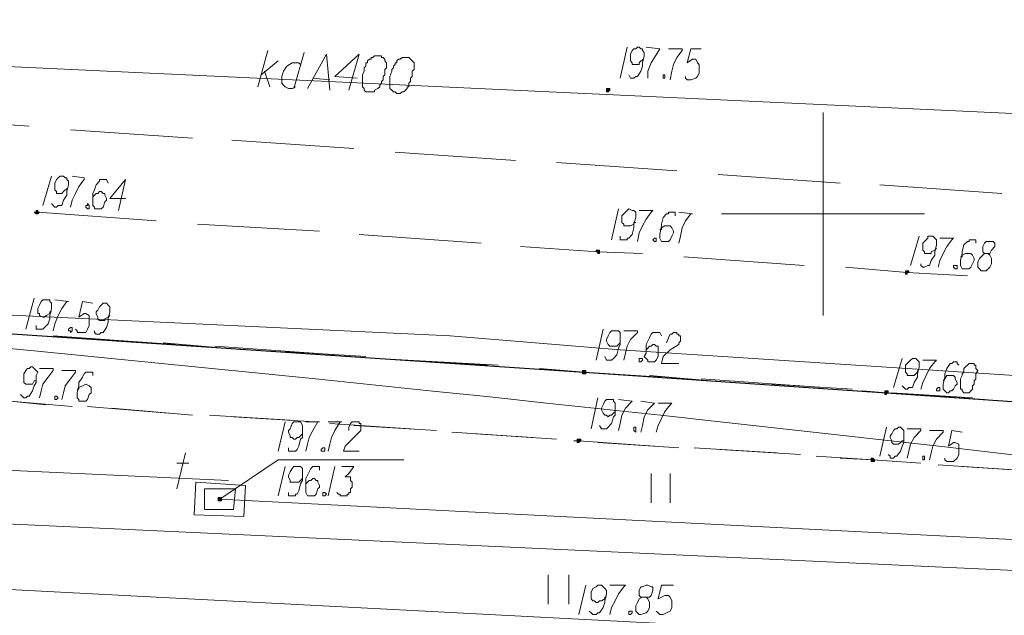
# Model space of a CAD drawing. Header units: metres. Extents: x 7431553 to 7432401, y 5544342 to 5544539.
# Tile 170 of 180: x 7432230 to 7432254, y 5544490 to 5544505. Entities that reach past the tile are written whole.
import ezdxf

# ---------------------------------------------------------------- set-up
doc = ezdxf.new("R2010")
doc.units = ezdxf.units.M
doc.header["$MEASUREMENT"] = 0
doc.layers.add('BG-PR90-PB-PZT-PZT01_2026_04_14$0$MAPA DCP', color=7, linetype='Continuous', lineweight=0)
doc.layers.add('PRIMETECH_XREF', color=7, linetype='Continuous', lineweight=5)

# ---------------------------------------------------------------- blocks, each defined once
blk = doc.blocks.new('BG-PR90-PB-PZT-PZT01_2026_04_14$0$Naddrwiną2025_v2klauzulap')
at = {"layer": 'BG-PR90-PB-PZT-PZT01_2026_04_14$0$MAPA DCP', "linetype": 'Continuous', "lineweight": 0, "transparency": 33554559}
for points in [[(7431663.784, 5544666.244), (7431663.784, 5544666.244), (7431663.784, 5544666.244), (7431663.784, 5544666.244), (7431663.826, 5544666.244), (7431663.826, 5544666.244), (7431663.826, 5544666.286), (7431663.826, 5544666.286), (7431663.826, 5544666.286), (7431663.784, 5544666.286), (7431663.784, 5544666.328), (7431663.784, 5544666.328), (7431663.784, 5544666.328), (7431663.742, 5544666.328), (7431663.742, 5544666.328), (7431663.742, 5544666.286), (7431663.742, 5544666.286), (7431663.742, 5544666.286), (7431663.742, 5544666.286), (7431663.742, 5544666.244), (7431663.742, 5544666.244), (7431663.742, 5544666.244), (7431663.742, 5544666.244), (7431663.742, 5544666.244), (7431663.742, 5544666.244)], [(7431666.747, 5544665.736), (7431666.747, 5544665.736), (7431666.747, 5544665.736), (7431666.747, 5544665.736), (7431666.79, 5544665.736), (7431666.79, 5544665.736), (7431666.79, 5544665.778), (7431666.79, 5544665.778), (7431666.79, 5544665.778), (7431666.747, 5544665.778), (7431666.747, 5544665.82), (7431666.747, 5544665.82), (7431666.747, 5544665.82), (7431666.705, 5544665.82), (7431666.705, 5544665.82), (7431666.705, 5544665.778), (7431666.705, 5544665.778), (7431666.705, 5544665.778), (7431666.705, 5544665.778), (7431666.705, 5544665.736), (7431666.705, 5544665.736), (7431666.705, 5544665.736), (7431666.705, 5544665.736), (7431666.705, 5544665.736), (7431666.705, 5544665.736)], [(7431668.398, 5544665.397), (7431668.398, 5544665.397), (7431668.441, 5544665.397), (7431668.441, 5544665.397), (7431668.441, 5544665.397), (7431668.441, 5544665.397), (7431668.441, 5544665.439), (7431668.441, 5544665.439), (7431668.441, 5544665.439), (7431668.441, 5544665.439), (7431668.441, 5544665.482), (7431668.398, 5544665.482), (7431668.398, 5544665.482), (7431668.398, 5544665.482), (7431668.398, 5544665.482), (7431668.356, 5544665.439), (7431668.356, 5544665.439), (7431668.356, 5544665.439), (7431668.356, 5544665.439), (7431668.356, 5544665.397), (7431668.356, 5544665.397), (7431668.356, 5544665.397)], [(7431659.297, 5544658.878), (7431659.297, 5544658.878), (7431659.297, 5544658.878), (7431659.339, 5544658.878), (7431659.339, 5544658.878), (7431659.339, 5544658.878), (7431659.339, 5544658.92), (7431659.339, 5544658.92), (7431659.339, 5544658.92), (7431659.339, 5544658.92), (7431659.297, 5544658.962), (7431659.297, 5544658.962), (7431659.297, 5544658.962), (7431659.297, 5544658.962), (7431659.254, 5544658.962), (7431659.254, 5544658.92), (7431659.254, 5544658.92), (7431659.254, 5544658.92), (7431659.254, 5544658.92), (7431659.254, 5544658.878), (7431659.254, 5544658.878), (7431659.254, 5544658.878), (7431659.254, 5544658.878)], [(7431663.276, 5544658.624), (7431663.276, 5544658.624), (7431663.276, 5544658.666), (7431663.318, 5544658.666), (7431663.318, 5544658.666), (7431663.318, 5544658.666), (7431663.318, 5544658.708), (7431663.318, 5544658.708), (7431663.276, 5544658.708), (7431663.276, 5544658.708), (7431663.276, 5544658.708), (7431663.276, 5544658.708), (7431663.234, 5544658.708), (7431663.234, 5544658.708), (7431663.234, 5544658.708), (7431663.234, 5544658.708), (7431663.234, 5544658.708), (7431663.234, 5544658.666), (7431663.234, 5544658.666), (7431663.234, 5544658.666), (7431663.234, 5544658.666), (7431663.234, 5544658.666), (7431663.234, 5544658.624), (7431663.234, 5544658.624)], [(7431666.239, 5544658.285), (7431666.239, 5544658.285), (7431666.239, 5544658.285), (7431666.282, 5544658.285), (7431666.282, 5544658.285), (7431666.282, 5544658.327), (7431666.282, 5544658.327), (7431666.282, 5544658.327), (7431666.282, 5544658.327), (7431666.282, 5544658.37), (7431666.239, 5544658.37), (7431666.239, 5544658.37), (7431666.239, 5544658.37), (7431666.239, 5544658.37), (7431666.197, 5544658.37), (7431666.197, 5544658.37), (7431666.197, 5544658.327), (7431666.197, 5544658.327), (7431666.197, 5544658.327), (7431666.197, 5544658.327), (7431666.197, 5544658.285), (7431666.197, 5544658.285), (7431666.197, 5544658.285)], [(7431667.933, 5544658.158), (7431667.933, 5544658.158), (7431667.933, 5544658.158), (7431667.975, 5544658.158), (7431667.975, 5544658.158), (7431667.975, 5544658.158), (7431667.975, 5544658.2), (7431667.975, 5544658.2), (7431667.975, 5544658.2), (7431667.975, 5544658.2), (7431667.933, 5544658.243), (7431667.933, 5544658.243), (7431667.933, 5544658.243), (7431667.89, 5544658.243), (7431667.89, 5544658.243), (7431667.89, 5544658.2), (7431667.89, 5544658.2), (7431667.89, 5544658.2), (7431667.89, 5544658.2), (7431667.89, 5544658.158), (7431667.89, 5544658.158), (7431667.89, 5544658.158), (7431667.89, 5544658.158), (7431667.89, 5544658.158), (7431667.89, 5544658.158)], [(7431662.302, 5544644.781), (7431662.302, 5544644.781), (7431662.345, 5544644.823), (7431662.345, 5544644.823), (7431662.345, 5544644.823), (7431662.345, 5544644.823), (7431662.345, 5544644.865), (7431662.345, 5544644.865), (7431662.345, 5544644.865), (7431662.345, 5544644.865), (7431662.345, 5544644.865), (7431662.302, 5544644.908), (7431662.302, 5544644.908), (7431662.302, 5544644.908), (7431662.302, 5544644.865), (7431662.26, 5544644.865), (7431662.26, 5544644.865), (7431662.26, 5544644.865), (7431662.26, 5544644.865), (7431662.26, 5544644.823), (7431662.26, 5544644.823), (7431662.26, 5544644.823), (7431662.302, 5544644.823)]]:
    blk.add_hatch(color=256, dxfattribs=at).paths.add_polyline_path(points)
at = {"layer": 'BG-PR90-PB-PZT-PZT01_2026_04_14$0$MAPA DCP', "linetype": 'Continuous', "lineweight": 0, "true_color": 0xff6500, "transparency": 33554559}
blk.add_hatch(color=30, dxfattribs=at).paths.add_polyline_path([(7431669.372, 5544649.31), (7431669.372, 5544649.31), (7431669.414, 5544649.31), (7431669.414, 5544649.31), (7431669.414, 5544649.31), (7431669.414, 5544649.353), (7431669.414, 5544649.353), (7431669.414, 5544649.353), (7431669.414, 5544649.353), (7431669.414, 5544649.395), (7431669.414, 5544649.395), (7431669.372, 5544649.395), (7431669.372, 5544649.395), (7431669.372, 5544649.395), (7431669.33, 5544649.395), (7431669.33, 5544649.395), (7431669.33, 5544649.353), (7431669.33, 5544649.353), (7431669.33, 5544649.353), (7431669.33, 5544649.353), (7431669.33, 5544649.31), (7431669.33, 5544649.31), (7431669.33, 5544649.31)])
at = {"layer": 'BG-PR90-PB-PZT-PZT01_2026_04_14$0$MAPA DCP', "color": 24, "linetype": 'Continuous', "lineweight": 18, "true_color": 0x9a3300, "transparency": 33554687}
for points in [[(7431660.778, 5544688.384), (7431658.492, 5544639.362), (7431656.037, 5544608.924), (7431653.92, 5544589.197)], [(7431661.625, 5544665.609), (7431661.837, 5544668.614)], [(7431661.371, 5544661.629), (7431661.583, 5544664.635)], [(7431661.075, 5544657.65), (7431661.286, 5544660.613)], [(7431660.821, 5544653.671), (7431661.032, 5544656.634)], [(7431659, 5544652.739), (7431658.958, 5544652.189), (7431658.408, 5544652.782), (7431659.297, 5544652.528)], [(7431660.524, 5544649.649), (7431660.736, 5544652.655)], [(7431659.254, 5544651.512), (7431658.408, 5544651.977), (7431659.297, 5544652.062)], [(7431659, 5544651.639), (7431659.043, 5544652.062)], [(7431658.365, 5544651.427), (7431659.254, 5544651.173)], [(7431658.662, 5544651.342), (7431658.619, 5544651.3), (7431658.619, 5544651.131), (7431658.704, 5544651.004), (7431658.831, 5544650.919), (7431658.958, 5544650.877), (7431659.043, 5544650.877), (7431659.085, 5544650.877), (7431659.127, 5544650.877), (7431659.17, 5544650.919), (7431659.212, 5544650.961), (7431659.254, 5544651.046), (7431659.254, 5544651.088), (7431659.254, 5544651.131), (7431659.212, 5544651.215)], [(7431658.916, 5544650.369), (7431658.577, 5544650.792)], [(7431659.212, 5544650.284), (7431658.323, 5544650.538)], [(7431658.831, 5544650.453), (7431659.212, 5544650.58)], [(7431660.27, 5544645.67), (7431660.482, 5544648.675)], [(7431659.974, 5544641.69), (7431660.186, 5544644.654)]]:
    blk.add_lwpolyline(points, dxfattribs=at)
at = {"layer": 'BG-PR90-PB-PZT-PZT01_2026_04_14$0$MAPA DCP', "color": 5, "linetype": 'Continuous', "lineweight": 18, "transparency": 33554687}
blk.add_lwpolyline([(7431667.552, 5544687.368), (7431667.467, 5544685.675), (7431667.086, 5544680.214), (7431666.536, 5544672.213), (7431665.689, 5544659.216), (7431665.35, 5544655.025), (7431664.842, 5544644.4), (7431664.461, 5544637.161), (7431664.123, 5544627.678), (7431663.572, 5544613.75), (7431663.445, 5544611.634), (7431663.953, 5544603.717), (7431664.419, 5544597.113), (7431664.123, 5544596.986), (7431663.361, 5544597.113), (7431664.461, 5544596.859), (7431664.885, 5544590.213), (7431663.742, 5544579.757), (7431661.456, 5544559.733)], dxfattribs=at)
at = {"layer": 'BG-PR90-PB-PZT-PZT01_2026_04_14$0$MAPA DCP', "linetype": 'Continuous', "lineweight": 25, "transparency": 33554687}
blk.add_lwpolyline([(7431663.361, 5544616.036), (7431663.53, 5544618.365), (7431664.842, 5544637.965), (7431665.308, 5544644.357), (7431666.239, 5544658.327), (7431666.747, 5544665.778), (7431668.229, 5544687.241)], dxfattribs=at)
at = {"layer": 'BG-PR90-PB-PZT-PZT01_2026_04_14$0$MAPA DCP', "color": 30, "linetype": 'Continuous', "lineweight": 18, "true_color": 0xff6500, "transparency": 33554687}
for points in [[(7431669.372, 5544649.353), (7431671.277, 5544686.775)], [(7431664.885, 5544546.059), (7431664.377, 5544547.118), (7431665.52, 5544566.803), (7431666.451, 5544577.174), (7431665.901, 5544582.466), (7431667.128, 5544586.784), (7431667.382, 5544591.737), (7431668.017, 5544609.178), (7431669.414, 5544635.806), (7431670.727, 5544637.753), (7431670.557, 5544639.489), (7431669.838, 5544641.055), (7431671.15, 5544669.461), (7431672.081, 5544686.648)], [(7431669.372, 5544649.353), (7431668.398, 5544650.792), (7431668.398, 5544653.882)], [(7431666.112, 5544589.282), (7431668.906, 5544649.564)]]:
    blk.add_lwpolyline(points, dxfattribs=at)
at = {"layer": 'BG-PR90-PB-PZT-PZT01_2026_04_14$0$MAPA DCP', "color": 1, "linetype": 'Continuous', "lineweight": 18, "transparency": 33554687}
for points in [[(7431664.969, 5544543.477), (7431664.165, 5544543.562), (7431664.292, 5544545.086), (7431664.377, 5544547.118), (7431665.52, 5544566.803), (7431666.451, 5544577.174), (7431665.901, 5544582.466), (7431667.128, 5544586.784), (7431667.382, 5544591.737), (7431668.017, 5544609.178), (7431669.414, 5544635.806), (7431670.727, 5544637.753), (7431670.557, 5544639.489), (7431669.838, 5544641.055), (7431671.15, 5544669.461), (7431672.081, 5544686.648)], [(7431635.971, 5544534.926), (7431643.803, 5544535.137), (7431645.115, 5544536.238), (7431659.889, 5544534.375), (7431661.202, 5544534.079), (7431662.218, 5544548.218), (7431665.435, 5544548.049), (7431666.747, 5544564.686), (7431668.483, 5544589.07), (7431669.626, 5544612.226), (7431671.362, 5544639.743), (7431672.589, 5544663.238), (7431673.902, 5544686.394)]]:
    blk.add_lwpolyline(points, dxfattribs=at)
at = {"layer": 'BG-PR90-PB-PZT-PZT01_2026_04_14$0$MAPA DCP', "linetype": 'Continuous', "lineweight": 18, "transparency": 33554687}
for points in [[(7431668.568, 5544667.641), (7431668.695, 5544669.63)], [(7431668.652, 5544669.038), (7431668.525, 5544667.048)], [(7431666.705, 5544665.185), (7431666.747, 5544665.778), (7431666.917, 5544668.191)], [(7431663.869, 5544667.768), (7431663.784, 5544666.286), (7431663.657, 5544664.762)], [(7431666.747, 5544665.905), (7431666.874, 5544667.895)], [(7431662.345, 5544666.709), (7431662.345, 5544661.714)], [(7431668.356, 5544664.635), (7431668.398, 5544665.439), (7431668.483, 5544666.625)], [(7431668.441, 5544666.032), (7431668.398, 5544665.439), (7431668.314, 5544664.042)], [(7431666.536, 5544662.942), (7431666.663, 5544664.931)], [(7431662.345, 5544664.212), (7431659.847, 5544664.212)], [(7431662.345, 5544664.212), (7431664.842, 5544664.212)], [(7431666.409, 5544661.206), (7431666.62, 5544664.212)], [(7431663.615, 5544663.746), (7431663.403, 5544660.783)], [(7431668.144, 5544661.672), (7431668.271, 5544663.661)], [(7431668.229, 5544663.069), (7431668.102, 5544661.037)], [(7431666.324, 5544659.936), (7431666.493, 5544661.926)], [(7431667.975, 5544658.666), (7431668.102, 5544660.656)], [(7431669.457, 5544660.444), (7431668.737, 5544660.444)], [(7431666.155, 5544657.227), (7431666.239, 5544658.327), (7431666.366, 5544660.232)], [(7431668.06, 5544660.063), (7431667.933, 5544658.2), (7431667.933, 5544658.073)], [(7431663.318, 5544659.767), (7431663.276, 5544658.666), (7431663.149, 5544656.761)], [(7431668.737, 5544659.978), (7431669.457, 5544659.978)], [(7431666.155, 5544656.93), (7431666.239, 5544658.327), (7431666.282, 5544658.92)], [(7431671.954, 5544657.946), (7431671.235, 5544657.946)], [(7431667.763, 5544655.66), (7431667.89, 5544657.65)], [(7431671.235, 5544657.438), (7431671.954, 5544657.438)], [(7431667.848, 5544657.057), (7431667.721, 5544655.068)], [(7431665.901, 5544653.247), (7431666.07, 5544656.211)], [(7431665.943, 5544653.967), (7431666.07, 5544655.957)], [(7431663.064, 5544655.787), (7431662.853, 5544652.782)], [(7431667.552, 5544652.655), (7431667.679, 5544654.687)], [(7431667.636, 5544654.052), (7431667.509, 5544652.062)], [(7431665.731, 5544650.961), (7431665.858, 5544652.951)], [(7431665.604, 5544649.226), (7431665.816, 5544652.231)], [(7431662.768, 5544651.808), (7431662.599, 5544648.802)], [(7431667.34, 5544649.691), (7431667.467, 5544651.681)], [(7431667.425, 5544651.088), (7431667.298, 5544649.099)], [(7431665.52, 5544647.956), (7431665.689, 5544649.945)], [(7431667.128, 5544646.686), (7431667.298, 5544648.675)], [(7431668.483, 5544648.294), (7431668.483, 5544648.591)], [(7431669.118, 5544648.294), (7431668.229, 5544648.506)], [(7431665.35, 5544645.246), (7431665.562, 5544648.252)], [(7431667.255, 5544648.083), (7431667.086, 5544646.093)], [(7431662.514, 5544647.786), (7431662.302, 5544644.865), (7431662.302, 5544644.823)], [(7431665.35, 5544644.95), (7431665.477, 5544646.982)], [(7431666.917, 5544643.68), (7431666.959, 5544644.188), (7431667.086, 5544645.712)], [(7431667.044, 5544645.077), (7431666.959, 5544644.188), (7431666.874, 5544643.087)]]:
    blk.add_lwpolyline(points, dxfattribs=at)
at = {"layer": 'BG-PR90-PB-PZT-PZT01_2026_04_14$0$MAPA DCP', "linetype": 'Continuous', "lineweight": 9, "transparency": 33554687}
for points in [[(7431663.318, 5544668.191), (7431663.318, 5544668.318), (7431663.234, 5544668.36), (7431663.149, 5544668.445), (7431663.064, 5544668.445), (7431663.022, 5544668.403), (7431663.022, 5544668.36), (7431663.022, 5544668.318), (7431663.022, 5544668.233), (7431663.064, 5544668.191), (7431663.149, 5544668.149), (7431663.234, 5544668.149), (7431663.276, 5544668.149), (7431663.318, 5544668.191), (7431663.361, 5544668.149), (7431663.445, 5544668.064), (7431663.53, 5544668.022), (7431663.657, 5544668.022), (7431663.699, 5544668.064), (7431663.742, 5544668.106), (7431663.742, 5544668.149), (7431663.742, 5544668.233), (7431663.657, 5544668.318), (7431663.572, 5544668.36), (7431663.53, 5544668.36), (7431663.445, 5544668.36), (7431663.361, 5544668.318), (7431663.318, 5544668.276)], [(7431663.064, 5544667.979), (7431662.98, 5544667.979), (7431662.98, 5544667.81), (7431663.022, 5544667.81), (7431663.022, 5544667.768), (7431663.107, 5544667.683), (7431663.276, 5544667.641), (7431663.318, 5544667.641), (7431663.488, 5544667.598), (7431663.615, 5544667.598), (7431663.699, 5544667.641), (7431663.699, 5544667.683), (7431663.699, 5544667.725), (7431663.699, 5544667.768), (7431663.699, 5544667.81), (7431663.657, 5544667.852), (7431663.572, 5544667.895), (7431663.488, 5544667.937), (7431663.445, 5544667.937), (7431663.361, 5544667.895), (7431663.318, 5544667.852), (7431663.318, 5544667.81), (7431663.318, 5544667.768), (7431663.318, 5544667.725), (7431663.361, 5544667.641), (7431663.403, 5544667.641), (7431663.403, 5544667.598)], [(7431666.07, 5544667.556), (7431666.028, 5544667.514), (7431665.985, 5544667.514), (7431665.985, 5544667.429), (7431666.028, 5544667.387), (7431666.028, 5544667.344), (7431666.155, 5544667.26), (7431666.282, 5544667.217), (7431666.366, 5544667.217), (7431666.536, 5544667.175), (7431666.62, 5544667.175), (7431666.663, 5544667.175), (7431666.705, 5544667.217), (7431666.747, 5544667.26), (7431666.747, 5544667.302), (7431666.705, 5544667.344), (7431666.705, 5544667.387), (7431666.663, 5544667.429), (7431666.578, 5544667.471), (7431666.536, 5544667.514), (7431666.493, 5544667.514), (7431666.409, 5544667.471), (7431666.366, 5544667.471), (7431666.324, 5544667.429), (7431666.324, 5544667.387), (7431666.324, 5544667.344), (7431666.324, 5544667.302), (7431666.324, 5544667.26), (7431666.409, 5544667.217), (7431666.451, 5544667.175)], [(7431667.721, 5544667.641), (7431667.679, 5544667.387), (7431668.06, 5544667.302), (7431667.975, 5544667.429), (7431667.975, 5544667.471), (7431668.017, 5544667.556), (7431668.102, 5544667.556), (7431668.187, 5544667.556), (7431668.271, 5544667.556), (7431668.356, 5544667.514), (7431668.441, 5544667.429), (7431668.441, 5544667.344), (7431668.441, 5544667.26), (7431668.398, 5544667.217), (7431668.356, 5544667.217)], [(7431662.937, 5544667.09), (7431662.937, 5544667.429), (7431662.98, 5544667.387), (7431663.149, 5544667.26), (7431663.318, 5544667.175), (7431663.488, 5544667.09), (7431663.657, 5544667.048)], [(7431667.679, 5544666.836), (7431667.679, 5544667.175), (7431667.721, 5544667.175), (7431667.89, 5544667.006), (7431668.06, 5544666.921), (7431668.229, 5544666.879), (7431668.398, 5544666.836)], [(7431663.572, 5544666.625), (7431663.615, 5544666.625), (7431663.657, 5544666.667), (7431663.657, 5544666.709), (7431663.615, 5544666.794), (7431663.615, 5544666.836), (7431663.488, 5544666.879), (7431663.361, 5544666.963), (7431663.276, 5544666.963), (7431663.107, 5544667.006), (7431663.022, 5544667.006), (7431662.98, 5544667.006), (7431662.937, 5544666.963), (7431662.895, 5544666.921), (7431662.895, 5544666.836), (7431662.895, 5544666.794), (7431662.937, 5544666.794), (7431662.98, 5544666.752), (7431663.064, 5544666.667), (7431663.107, 5544666.667), (7431663.149, 5544666.667), (7431663.234, 5544666.667), (7431663.276, 5544666.709), (7431663.318, 5544666.709), (7431663.318, 5544666.794), (7431663.318, 5544666.879), (7431663.276, 5544666.879), (7431663.234, 5544666.963), (7431663.191, 5544667.006)], [(7431665.943, 5544666.667), (7431665.943, 5544667.006), (7431665.985, 5544666.963), (7431666.155, 5544666.836), (7431666.324, 5544666.752), (7431666.493, 5544666.667), (7431666.663, 5544666.625)], [(7431662.895, 5544666.582), (7431663.615, 5544666.371)], [(7431666.578, 5544666.159), (7431666.62, 5544666.201), (7431666.663, 5544666.244), (7431666.663, 5544666.286), (7431666.62, 5544666.328), (7431666.62, 5544666.371), (7431666.62, 5544666.413), (7431666.493, 5544666.455), (7431666.366, 5544666.54), (7431666.282, 5544666.54), (7431666.112, 5544666.582), (7431666.028, 5544666.582), (7431665.985, 5544666.582), (7431665.943, 5544666.54), (7431665.901, 5544666.498), (7431665.901, 5544666.413), (7431665.943, 5544666.371), (7431665.985, 5544666.328), (7431666.07, 5544666.244), (7431666.112, 5544666.244), (7431666.197, 5544666.244), (7431666.239, 5544666.244), (7431666.282, 5544666.286), (7431666.324, 5544666.286), (7431666.324, 5544666.328), (7431666.324, 5544666.371), (7431666.324, 5544666.413), (7431666.324, 5544666.455), (7431666.282, 5544666.498), (7431666.239, 5544666.54), (7431666.197, 5544666.54)], [(7431667.636, 5544666.286), (7431667.636, 5544666.625), (7431667.679, 5544666.625), (7431667.848, 5544666.455), (7431668.017, 5544666.371), (7431668.187, 5544666.328), (7431668.356, 5544666.286)], [(7431665.901, 5544666.159), (7431666.62, 5544665.947)], [(7431668.271, 5544665.82), (7431668.314, 5544665.863), (7431668.356, 5544665.863), (7431668.356, 5544665.947), (7431668.314, 5544665.99), (7431668.314, 5544666.032), (7431668.187, 5544666.117), (7431668.06, 5544666.159), (7431667.975, 5544666.201), (7431667.806, 5544666.201), (7431667.721, 5544666.201), (7431667.679, 5544666.201), (7431667.636, 5544666.159), (7431667.594, 5544666.117), (7431667.594, 5544666.074), (7431667.636, 5544666.032), (7431667.636, 5544665.99), (7431667.679, 5544665.947), (7431667.763, 5544665.905), (7431667.806, 5544665.863), (7431667.848, 5544665.863), (7431667.933, 5544665.905), (7431667.975, 5544665.905), (7431668.017, 5544665.947), (7431668.017, 5544665.99), (7431668.017, 5544666.032), (7431668.017, 5544666.074), (7431667.975, 5544666.117), (7431667.933, 5544666.159), (7431667.933, 5544666.201), (7431667.89, 5544666.201)], [(7431667.594, 5544665.778), (7431668.314, 5544665.609)], [(7431658.281, 5544661.206), (7431658.281, 5544660.952), (7431658.619, 5544660.867), (7431658.535, 5544660.994), (7431658.535, 5544661.079), (7431658.619, 5544661.121), (7431658.662, 5544661.164), (7431658.789, 5544661.164), (7431658.873, 5544661.164), (7431658.958, 5544661.121), (7431659, 5544661.079), (7431659.043, 5544660.952), (7431659.043, 5544660.867), (7431659, 5544660.825), (7431658.958, 5544660.825)], [(7431662.302, 5544660.656), (7431662.345, 5544660.994), (7431662.345, 5544660.952), (7431662.514, 5544660.825), (7431662.683, 5544660.74), (7431662.895, 5544660.698), (7431663.064, 5544660.656)], [(7431658.281, 5544660.402), (7431658.281, 5544660.74), (7431658.323, 5544660.74), (7431658.492, 5544660.613), (7431658.662, 5544660.529), (7431658.831, 5544660.486), (7431659.043, 5544660.444)], [(7431662.387, 5544660.571), (7431662.302, 5544660.571), (7431662.302, 5544660.402), (7431662.345, 5544660.402), (7431662.345, 5544660.359), (7431662.429, 5544660.275), (7431662.599, 5544660.232), (7431662.641, 5544660.232), (7431662.853, 5544660.19), (7431662.937, 5544660.19), (7431663.022, 5544660.232), (7431663.022, 5544660.275), (7431663.022, 5544660.359), (7431663.022, 5544660.402), (7431662.98, 5544660.444), (7431662.895, 5544660.486), (7431662.81, 5544660.529), (7431662.768, 5544660.529), (7431662.683, 5544660.486), (7431662.641, 5544660.444), (7431662.641, 5544660.402), (7431662.641, 5544660.359), (7431662.641, 5544660.317), (7431662.683, 5544660.232), (7431662.726, 5544660.232), (7431662.726, 5544660.19)], [(7431665.52, 5544660.359), (7431665.393, 5544660.402), (7431665.308, 5544660.444), (7431665.308, 5544660.486), (7431665.266, 5544660.529), (7431665.266, 5544660.571), (7431665.266, 5544660.613), (7431665.308, 5544660.613), (7431665.308, 5544660.656), (7431665.35, 5544660.656), (7431665.35, 5544660.698), (7431665.393, 5544660.698), (7431665.435, 5544660.698), (7431665.477, 5544660.698), (7431665.52, 5544660.656), (7431665.562, 5544660.656), (7431665.689, 5544660.444), (7431665.858, 5544660.275), (7431666.028, 5544660.232), (7431666.028, 5544660.656)], [(7431667.001, 5544660.148), (7431667.001, 5544660.486), (7431667.044, 5544660.444), (7431667.213, 5544660.317), (7431667.382, 5544660.232), (7431667.552, 5544660.148), (7431667.721, 5544660.105)], [(7431658.238, 5544659.851), (7431658.281, 5544660.19), (7431658.492, 5544660.063), (7431658.619, 5544659.978), (7431658.831, 5544659.894), (7431659, 5544659.894)], [(7431662.26, 5544659.682), (7431662.26, 5544660.021), (7431662.302, 5544659.978), (7431662.472, 5544659.851), (7431662.641, 5544659.767), (7431662.81, 5544659.682), (7431663.022, 5544659.64)], [(7431665.35, 5544660.232), (7431665.266, 5544660.19), (7431665.266, 5544660.021), (7431665.308, 5544659.978), (7431665.393, 5544659.936), (7431665.562, 5544659.851), (7431665.604, 5544659.851), (7431665.774, 5544659.851), (7431665.858, 5544659.809), (7431665.901, 5544659.851), (7431665.943, 5544659.894), (7431665.985, 5544659.894), (7431665.985, 5544659.936), (7431665.985, 5544659.978), (7431665.985, 5544660.021), (7431665.985, 5544660.063), (7431665.943, 5544660.105), (7431665.858, 5544660.148), (7431665.774, 5544660.148), (7431665.731, 5544660.148), (7431665.647, 5544660.148), (7431665.604, 5544660.148), (7431665.604, 5544660.105), (7431665.562, 5544660.063), (7431665.562, 5544660.021), (7431665.604, 5544659.978), (7431665.604, 5544659.936), (7431665.647, 5544659.894), (7431665.689, 5544659.851)], [(7431666.959, 5544659.724), (7431667.001, 5544660.063), (7431667.171, 5544659.894), (7431667.34, 5544659.809), (7431667.552, 5544659.767), (7431667.721, 5544659.724)], [(7431658.916, 5544659.428), (7431659, 5544659.47), (7431659, 5544659.555), (7431658.958, 5544659.597), (7431658.958, 5544659.64), (7431658.831, 5544659.724), (7431658.704, 5544659.767), (7431658.619, 5544659.767), (7431658.45, 5544659.809), (7431658.365, 5544659.809), (7431658.323, 5544659.767), (7431658.281, 5544659.767), (7431658.281, 5544659.724), (7431658.238, 5544659.682), (7431658.238, 5544659.64), (7431658.281, 5544659.597), (7431658.281, 5544659.555), (7431658.323, 5544659.513), (7431658.408, 5544659.47), (7431658.492, 5544659.47), (7431658.535, 5544659.47), (7431658.577, 5544659.47), (7431658.619, 5544659.513), (7431658.662, 5544659.513), (7431658.662, 5544659.597), (7431658.662, 5544659.682), (7431658.619, 5544659.682), (7431658.577, 5544659.724), (7431658.577, 5544659.767), (7431658.535, 5544659.767)], [(7431662.895, 5544659.216), (7431662.98, 5544659.216), (7431662.98, 5544659.386), (7431662.937, 5544659.386), (7431662.937, 5544659.428), (7431662.853, 5544659.513), (7431662.683, 5544659.555), (7431662.599, 5544659.555), (7431662.429, 5544659.597), (7431662.345, 5544659.597), (7431662.302, 5544659.597), (7431662.26, 5544659.555), (7431662.26, 5544659.513), (7431662.218, 5544659.428), (7431662.26, 5544659.386), (7431662.302, 5544659.343), (7431662.387, 5544659.259), (7431662.472, 5544659.259), (7431662.514, 5544659.259), (7431662.556, 5544659.259), (7431662.599, 5544659.301), (7431662.641, 5544659.301), (7431662.641, 5544659.386), (7431662.641, 5544659.47), (7431662.599, 5544659.555), (7431662.556, 5544659.555), (7431662.556, 5544659.597)], [(7431665.223, 5544659.301), (7431665.223, 5544659.64), (7431665.266, 5544659.64), (7431665.435, 5544659.47), (7431665.604, 5544659.386), (7431665.774, 5544659.343), (7431665.943, 5544659.301)], [(7431666.917, 5544659.174), (7431666.959, 5544659.513), (7431667.128, 5544659.343), (7431667.298, 5544659.259), (7431667.509, 5544659.216), (7431667.679, 5544659.174)], [(7431658.238, 5544659.386), (7431659, 5544659.216)], [(7431662.218, 5544659.174), (7431662.98, 5544659.005)], [(7431665.858, 5544658.835), (7431665.943, 5544658.878), (7431665.943, 5544659.005), (7431665.901, 5544659.047), (7431665.816, 5544659.132), (7431665.647, 5544659.174), (7431665.562, 5544659.216), (7431665.393, 5544659.216), (7431665.308, 5544659.216), (7431665.266, 5544659.216), (7431665.223, 5544659.174), (7431665.223, 5544659.132), (7431665.223, 5544659.089), (7431665.223, 5544659.047), (7431665.223, 5544659.005), (7431665.266, 5544658.962), (7431665.35, 5544658.92), (7431665.435, 5544658.878), (7431665.477, 5544658.878), (7431665.562, 5544658.92), (7431665.604, 5544658.962), (7431665.604, 5544659.005), (7431665.604, 5544659.047), (7431665.604, 5544659.089), (7431665.604, 5544659.132), (7431665.562, 5544659.174), (7431665.52, 5544659.216)], [(7431667.552, 5544658.708), (7431667.636, 5544658.751), (7431667.636, 5544658.878), (7431667.594, 5544658.92), (7431667.509, 5544659.005), (7431667.34, 5544659.047), (7431667.298, 5544659.089), (7431667.128, 5544659.089), (7431667.044, 5544659.089), (7431667.001, 5544659.089), (7431666.959, 5544659.047), (7431666.917, 5544659.047), (7431666.917, 5544659.005), (7431666.917, 5544658.962), (7431666.917, 5544658.92), (7431666.917, 5544658.878), (7431666.959, 5544658.835), (7431667.044, 5544658.793), (7431667.128, 5544658.751), (7431667.171, 5544658.751), (7431667.255, 5544658.793), (7431667.298, 5544658.835), (7431667.298, 5544658.878), (7431667.34, 5544658.92), (7431667.298, 5544658.962), (7431667.298, 5544659.005), (7431667.255, 5544659.047), (7431667.213, 5544659.089)], [(7431665.181, 5544658.793), (7431665.943, 5544658.624)], [(7431666.874, 5544658.666), (7431667.636, 5544658.497)], [(7431661.964, 5544647.024), (7431661.964, 5544646.643), (7431661.498, 5544647.024), (7431662.26, 5544646.855)], [(7431661.583, 5544646.601), (7431661.498, 5544646.559), (7431661.498, 5544646.389), (7431661.54, 5544646.389), (7431661.625, 5544646.305), (7431661.752, 5544646.262), (7431661.837, 5544646.22), (7431662.006, 5544646.22), (7431662.091, 5544646.22), (7431662.133, 5544646.22), (7431662.175, 5544646.262), (7431662.218, 5544646.262), (7431662.218, 5544646.305), (7431662.218, 5544646.347), (7431662.218, 5544646.389), (7431662.218, 5544646.432), (7431662.175, 5544646.474), (7431662.048, 5544646.516), (7431662.006, 5544646.559), (7431661.964, 5544646.559), (7431661.879, 5544646.516), (7431661.837, 5544646.516), (7431661.837, 5544646.474), (7431661.794, 5544646.432), (7431661.794, 5544646.389), (7431661.837, 5544646.347), (7431661.837, 5544646.305), (7431661.879, 5544646.262), (7431661.921, 5544646.22)], [(7431665.223, 5544646.262), (7431665.266, 5544646.262), (7431665.308, 5544646.305), (7431665.308, 5544646.389), (7431665.266, 5544646.432), (7431665.266, 5544646.474), (7431665.139, 5544646.559), (7431665.012, 5544646.601), (7431664.927, 5544646.601), (7431664.758, 5544646.643), (7431664.673, 5544646.643), (7431664.631, 5544646.643), (7431664.588, 5544646.601), (7431664.546, 5544646.559), (7431664.546, 5544646.516), (7431664.546, 5544646.474), (7431664.588, 5544646.432), (7431664.631, 5544646.389), (7431664.715, 5544646.347), (7431664.758, 5544646.305), (7431664.8, 5544646.305), (7431664.885, 5544646.347), (7431664.927, 5544646.347), (7431664.969, 5544646.389), (7431664.969, 5544646.432), (7431664.969, 5544646.474), (7431664.969, 5544646.516), (7431664.927, 5544646.516), (7431664.885, 5544646.601), (7431664.842, 5544646.643)], [(7431664.546, 5544646.22), (7431664.504, 5544645.966), (7431664.885, 5544645.881), (7431664.8, 5544646.008), (7431664.8, 5544646.051), (7431664.842, 5544646.135), (7431664.927, 5544646.135), (7431665.012, 5544646.135), (7431665.096, 5544646.135), (7431665.181, 5544646.093), (7431665.266, 5544646.051), (7431665.266, 5544645.924), (7431665.266, 5544645.839), (7431665.223, 5544645.839), (7431665.181, 5544645.797)], [(7431666.324, 5544646.22), (7431666.239, 5544646.22), (7431666.239, 5544646.051), (7431666.282, 5544646.008), (7431666.366, 5544645.966), (7431666.493, 5544645.881), (7431666.578, 5544645.881), (7431666.747, 5544645.839), (7431666.832, 5544645.839), (7431666.874, 5544645.839), (7431666.917, 5544645.881), (7431666.959, 5544645.881), (7431666.959, 5544645.924), (7431666.959, 5544646.008), (7431666.959, 5544646.051), (7431666.917, 5544646.093), (7431666.79, 5544646.135), (7431666.747, 5544646.178), (7431666.705, 5544646.178), (7431666.62, 5544646.178), (7431666.578, 5544646.135), (7431666.536, 5544646.051), (7431666.578, 5544645.966), (7431666.62, 5544645.881), (7431666.663, 5544645.881), (7431666.663, 5544645.839)], [(7431661.413, 5544645.712), (7431661.456, 5544646.008), (7431661.498, 5544646.008), (7431661.667, 5544645.881), (7431661.837, 5544645.797), (7431662.006, 5544645.712), (7431662.175, 5544645.67)], [(7431666.197, 5544645.458), (7431666.197, 5544645.797), (7431666.239, 5544645.797), (7431666.409, 5544645.67), (7431666.578, 5544645.543), (7431666.747, 5544645.5), (7431666.917, 5544645.458)], [(7431662.091, 5544645.204), (7431662.133, 5544645.246), (7431662.175, 5544645.289), (7431662.175, 5544645.331), (7431662.133, 5544645.373), (7431662.133, 5544645.416), (7431662.133, 5544645.458), (7431662.006, 5544645.5), (7431661.879, 5544645.585), (7431661.794, 5544645.585), (7431661.625, 5544645.627), (7431661.54, 5544645.627), (7431661.498, 5544645.585), (7431661.456, 5544645.585), (7431661.456, 5544645.543), (7431661.413, 5544645.5), (7431661.413, 5544645.458), (7431661.413, 5544645.416), (7431661.456, 5544645.373), (7431661.498, 5544645.331), (7431661.583, 5544645.289), (7431661.625, 5544645.289), (7431661.667, 5544645.289), (7431661.752, 5544645.289), (7431661.794, 5544645.331), (7431661.837, 5544645.331), (7431661.837, 5544645.373), (7431661.837, 5544645.416), (7431661.837, 5544645.458), (7431661.794, 5544645.5), (7431661.752, 5544645.543), (7431661.752, 5544645.585), (7431661.71, 5544645.585)], [(7431664.461, 5544645.289), (7431664.504, 5544645.627), (7431664.504, 5544645.585), (7431664.673, 5544645.458), (7431664.842, 5544645.373), (7431665.054, 5544645.289), (7431665.223, 5544645.246)], [(7431661.413, 5544645.204), (7431662.133, 5544644.992)], [(7431665.096, 5544644.823), (7431665.181, 5544644.823), (7431665.181, 5544644.992), (7431665.139, 5544645.035), (7431665.054, 5544645.119), (7431664.927, 5544645.162), (7431664.842, 5544645.162), (7431664.673, 5544645.204), (7431664.588, 5544645.204), (7431664.546, 5544645.204), (7431664.504, 5544645.162), (7431664.461, 5544645.162), (7431664.461, 5544645.119), (7431664.461, 5544645.077), (7431664.461, 5544645.035), (7431664.461, 5544644.992), (7431664.504, 5544644.95), (7431664.588, 5544644.908), (7431664.673, 5544644.865), (7431664.715, 5544644.865), (7431664.8, 5544644.865), (7431664.8, 5544644.908), (7431664.842, 5544644.908), (7431664.885, 5544644.992), (7431664.885, 5544645.035), (7431664.842, 5544645.077), (7431664.8, 5544645.162), (7431664.758, 5544645.162), (7431664.758, 5544645.204)], [(7431666.155, 5544644.908), (7431666.155, 5544645.246), (7431666.197, 5544645.246), (7431666.366, 5544645.119), (7431666.536, 5544644.992), (7431666.705, 5544644.95), (7431666.874, 5544644.908)], [(7431664.419, 5544644.781), (7431665.181, 5544644.569)], [(7431666.79, 5544644.442), (7431666.832, 5544644.484), (7431666.874, 5544644.527), (7431666.874, 5544644.569), (7431666.832, 5544644.611), (7431666.832, 5544644.654), (7431666.705, 5544644.738), (7431666.578, 5544644.781), (7431666.493, 5544644.823), (7431666.324, 5544644.823), (7431666.239, 5544644.865), (7431666.197, 5544644.823), (7431666.155, 5544644.781), (7431666.112, 5544644.738), (7431666.112, 5544644.696), (7431666.155, 5544644.654), (7431666.155, 5544644.611), (7431666.197, 5544644.569), (7431666.282, 5544644.527), (7431666.324, 5544644.527), (7431666.409, 5544644.527), (7431666.451, 5544644.527), (7431666.493, 5544644.527), (7431666.536, 5544644.569), (7431666.536, 5544644.611), (7431666.536, 5544644.654), (7431666.536, 5544644.696), (7431666.536, 5544644.738), (7431666.451, 5544644.781), (7431666.451, 5544644.823), (7431666.409, 5544644.823)]]:
    blk.add_lwpolyline(points, dxfattribs=at)
for points in [[(7431666.028, 5544667.895), (7431666.028, 5544667.81), (7431666.07, 5544667.768), (7431666.112, 5544667.725), (7431666.155, 5544667.683), (7431666.197, 5544667.683), (7431666.239, 5544667.683), (7431666.282, 5544667.641), (7431666.324, 5544667.641), (7431666.409, 5544667.598), (7431666.493, 5544667.598), (7431666.536, 5544667.598), (7431666.578, 5544667.598), (7431666.663, 5544667.598), (7431666.663, 5544667.641), (7431666.705, 5544667.641), (7431666.747, 5544667.683), (7431666.747, 5544667.725), (7431666.747, 5544667.768), (7431666.747, 5544667.81), (7431666.705, 5544667.852), (7431666.663, 5544667.895), (7431666.62, 5544667.895), (7431666.578, 5544667.895), (7431666.536, 5544667.937), (7431666.493, 5544667.937), (7431666.451, 5544667.937), (7431666.409, 5544667.979), (7431666.366, 5544667.979), (7431666.324, 5544667.979), (7431666.282, 5544667.979), (7431666.197, 5544668.022), (7431666.155, 5544667.979), (7431666.112, 5544667.979), (7431666.07, 5544667.979), (7431666.07, 5544667.937), (7431666.028, 5544667.937)], [(7431663.615, 5544667.471), (7431663.615, 5544667.514), (7431663.699, 5544667.514), (7431663.699, 5544667.471), (7431663.657, 5544667.429), (7431663.615, 5544667.429)], [(7431666.62, 5544667.048), (7431666.62, 5544667.09), (7431666.705, 5544667.09), (7431666.705, 5544667.006), (7431666.663, 5544667.006)], [(7431668.314, 5544666.667), (7431668.314, 5544666.709), (7431668.398, 5544666.709), (7431668.398, 5544666.667), (7431668.356, 5544666.667)], [(7431658.916, 5544660.275), (7431658.916, 5544660.317), (7431659, 5544660.317), (7431659, 5544660.275), (7431658.958, 5544660.275)], [(7431662.937, 5544660.063), (7431662.937, 5544660.105), (7431663.022, 5544660.105), (7431663.022, 5544660.063), (7431662.98, 5544660.021)], [(7431665.901, 5544659.724), (7431665.901, 5544659.767), (7431665.943, 5544659.767), (7431665.985, 5544659.724), (7431665.985, 5544659.682), (7431665.943, 5544659.682), (7431665.901, 5544659.682)], [(7431667.594, 5544659.555), (7431667.594, 5544659.597), (7431667.721, 5544659.597), (7431667.679, 5544659.555), (7431667.636, 5544659.555)], [(7431662.091, 5544646.093), (7431662.133, 5544646.135), (7431662.218, 5544646.135), (7431662.218, 5544646.093), (7431662.175, 5544646.051), (7431662.133, 5544646.051), (7431662.133, 5544646.093)], [(7431665.139, 5544645.67), (7431665.139, 5544645.712), (7431665.223, 5544645.712), (7431665.266, 5544645.67), (7431665.223, 5544645.67), (7431665.223, 5544645.627), (7431665.181, 5544645.627)], [(7431666.832, 5544645.331), (7431666.874, 5544645.373), (7431666.917, 5544645.331), (7431666.917, 5544645.289), (7431666.874, 5544645.289), (7431666.832, 5544645.289)]]:
    blk.add_lwpolyline(points, close=True, dxfattribs=at)
at = {"layer": 'BG-PR90-PB-PZT-PZT01_2026_04_14$0$MAPA DCP', "linetype": 'Continuous', "lineweight": 0, "transparency": 33554687}
for points in [[(7431663.784, 5544666.244), (7431663.784, 5544666.244), (7431663.784, 5544666.244), (7431663.784, 5544666.244), (7431663.826, 5544666.244), (7431663.826, 5544666.244), (7431663.826, 5544666.286), (7431663.826, 5544666.286), (7431663.826, 5544666.286), (7431663.784, 5544666.286), (7431663.784, 5544666.328), (7431663.784, 5544666.328), (7431663.784, 5544666.328), (7431663.742, 5544666.328), (7431663.742, 5544666.328), (7431663.742, 5544666.286), (7431663.742, 5544666.286), (7431663.742, 5544666.286), (7431663.742, 5544666.286), (7431663.742, 5544666.244), (7431663.742, 5544666.244), (7431663.742, 5544666.244), (7431663.742, 5544666.244), (7431663.742, 5544666.244)], [(7431666.747, 5544665.736), (7431666.747, 5544665.736), (7431666.747, 5544665.736), (7431666.747, 5544665.736), (7431666.79, 5544665.736), (7431666.79, 5544665.736), (7431666.79, 5544665.778), (7431666.79, 5544665.778), (7431666.79, 5544665.778), (7431666.747, 5544665.778), (7431666.747, 5544665.82), (7431666.747, 5544665.82), (7431666.747, 5544665.82), (7431666.705, 5544665.82), (7431666.705, 5544665.82), (7431666.705, 5544665.778), (7431666.705, 5544665.778), (7431666.705, 5544665.778), (7431666.705, 5544665.778), (7431666.705, 5544665.736), (7431666.705, 5544665.736), (7431666.705, 5544665.736), (7431666.705, 5544665.736), (7431666.705, 5544665.736)], [(7431668.398, 5544665.397), (7431668.398, 5544665.397), (7431668.441, 5544665.397), (7431668.441, 5544665.397), (7431668.441, 5544665.397), (7431668.441, 5544665.397), (7431668.441, 5544665.439), (7431668.441, 5544665.439), (7431668.441, 5544665.439), (7431668.441, 5544665.439), (7431668.441, 5544665.482), (7431668.398, 5544665.482), (7431668.398, 5544665.482), (7431668.398, 5544665.482), (7431668.398, 5544665.482), (7431668.356, 5544665.439), (7431668.356, 5544665.439), (7431668.356, 5544665.439), (7431668.356, 5544665.439), (7431668.356, 5544665.397), (7431668.356, 5544665.397), (7431668.356, 5544665.397), (7431668.398, 5544665.397)], [(7431659.297, 5544658.878), (7431659.297, 5544658.878), (7431659.297, 5544658.878), (7431659.339, 5544658.878), (7431659.339, 5544658.878), (7431659.339, 5544658.878), (7431659.339, 5544658.92), (7431659.339, 5544658.92), (7431659.339, 5544658.92), (7431659.339, 5544658.92), (7431659.297, 5544658.962), (7431659.297, 5544658.962), (7431659.297, 5544658.962), (7431659.297, 5544658.962), (7431659.254, 5544658.962), (7431659.254, 5544658.92), (7431659.254, 5544658.92), (7431659.254, 5544658.92), (7431659.254, 5544658.92), (7431659.254, 5544658.878), (7431659.254, 5544658.878), (7431659.254, 5544658.878), (7431659.254, 5544658.878)], [(7431663.276, 5544658.624), (7431663.276, 5544658.624), (7431663.276, 5544658.666), (7431663.318, 5544658.666), (7431663.318, 5544658.666), (7431663.318, 5544658.666), (7431663.318, 5544658.708), (7431663.318, 5544658.708), (7431663.276, 5544658.708), (7431663.276, 5544658.708), (7431663.276, 5544658.708), (7431663.276, 5544658.708), (7431663.234, 5544658.708), (7431663.234, 5544658.708), (7431663.234, 5544658.708), (7431663.234, 5544658.708), (7431663.234, 5544658.708), (7431663.234, 5544658.666), (7431663.234, 5544658.666), (7431663.234, 5544658.666), (7431663.234, 5544658.666), (7431663.234, 5544658.666), (7431663.234, 5544658.624)], [(7431666.239, 5544658.285), (7431666.239, 5544658.285), (7431666.239, 5544658.285), (7431666.282, 5544658.285), (7431666.282, 5544658.285), (7431666.282, 5544658.327), (7431666.282, 5544658.327), (7431666.282, 5544658.327), (7431666.282, 5544658.327), (7431666.282, 5544658.37), (7431666.239, 5544658.37), (7431666.239, 5544658.37), (7431666.239, 5544658.37), (7431666.239, 5544658.37), (7431666.197, 5544658.37), (7431666.197, 5544658.37), (7431666.197, 5544658.327), (7431666.197, 5544658.327), (7431666.197, 5544658.327), (7431666.197, 5544658.327), (7431666.197, 5544658.285), (7431666.197, 5544658.285), (7431666.197, 5544658.285)], [(7431667.933, 5544658.158), (7431667.933, 5544658.158), (7431667.933, 5544658.158), (7431667.975, 5544658.158), (7431667.975, 5544658.158), (7431667.975, 5544658.158), (7431667.975, 5544658.2), (7431667.975, 5544658.2), (7431667.975, 5544658.2), (7431667.975, 5544658.2), (7431667.933, 5544658.243), (7431667.933, 5544658.243), (7431667.933, 5544658.243), (7431667.89, 5544658.243), (7431667.89, 5544658.243), (7431667.89, 5544658.2), (7431667.89, 5544658.2), (7431667.89, 5544658.2), (7431667.89, 5544658.2), (7431667.89, 5544658.158), (7431667.89, 5544658.158), (7431667.89, 5544658.158), (7431667.89, 5544658.158), (7431667.89, 5544658.158)], [(7431662.302, 5544644.781), (7431662.302, 5544644.781), (7431662.345, 5544644.823), (7431662.345, 5544644.823), (7431662.345, 5544644.823), (7431662.345, 5544644.823), (7431662.345, 5544644.865), (7431662.345, 5544644.865), (7431662.345, 5544644.865), (7431662.345, 5544644.865), (7431662.345, 5544644.865), (7431662.302, 5544644.908), (7431662.302, 5544644.908), (7431662.302, 5544644.908), (7431662.302, 5544644.865), (7431662.26, 5544644.865), (7431662.26, 5544644.865), (7431662.26, 5544644.865), (7431662.26, 5544644.865), (7431662.26, 5544644.823), (7431662.26, 5544644.823), (7431662.26, 5544644.823), (7431662.302, 5544644.823)]]:
    blk.add_lwpolyline(points, close=True, dxfattribs=at)
at = {"layer": 'BG-PR90-PB-PZT-PZT01_2026_04_14$0$MAPA DCP', "color": 30, "linetype": 'Continuous', "lineweight": 9, "true_color": 0xff6500, "transparency": 33554687}
for points in [[(7431671.489, 5544660.529), (7431671.489, 5544660.232), (7431671.827, 5544660.148), (7431671.743, 5544660.317), (7431671.743, 5544660.402), (7431671.785, 5544660.444), (7431671.87, 5544660.486), (7431671.954, 5544660.486), (7431672.039, 5544660.486), (7431672.124, 5544660.444), (7431672.166, 5544660.359), (7431672.208, 5544660.275), (7431672.208, 5544660.19), (7431672.166, 5544660.148), (7431672.124, 5544660.105)], [(7431671.785, 5544659.767), (7431671.785, 5544659.936), (7431671.743, 5544659.978), (7431671.616, 5544660.021), (7431671.531, 5544660.021), (7431671.531, 5544659.978), (7431671.489, 5544659.894), (7431671.489, 5544659.851), (7431671.531, 5544659.767), (7431671.531, 5544659.724), (7431671.616, 5544659.682), (7431671.658, 5544659.682), (7431671.743, 5544659.682), (7431671.785, 5544659.724), (7431671.785, 5544659.767), (7431671.827, 5544659.682), (7431671.912, 5544659.64), (7431671.997, 5544659.597), (7431672.039, 5544659.597), (7431672.124, 5544659.597), (7431672.166, 5544659.64), (7431672.208, 5544659.682), (7431672.208, 5544659.724), (7431672.166, 5544659.851), (7431672.124, 5544659.894), (7431672.039, 5544659.936), (7431671.997, 5544659.936), (7431671.912, 5544659.936), (7431671.827, 5544659.894), (7431671.785, 5544659.851)], [(7431671.489, 5544658.962), (7431671.489, 5544659.343), (7431671.531, 5544659.301), (7431671.7, 5544659.174), (7431671.87, 5544659.089), (7431672.039, 5544659.005), (7431672.208, 5544658.962)], [(7431672.124, 5544658.454), (7431672.166, 5544658.497), (7431672.208, 5544658.539), (7431672.208, 5544658.624), (7431672.166, 5544658.666), (7431672.166, 5544658.708), (7431672.039, 5544658.793), (7431671.912, 5544658.835), (7431671.87, 5544658.835), (7431671.7, 5544658.878), (7431671.616, 5544658.878), (7431671.573, 5544658.835), (7431671.531, 5544658.793), (7431671.489, 5544658.751), (7431671.489, 5544658.666), (7431671.531, 5544658.624), (7431671.573, 5544658.539), (7431671.658, 5544658.497), (7431671.7, 5544658.497), (7431671.743, 5544658.497), (7431671.827, 5544658.497), (7431671.87, 5544658.539), (7431671.87, 5544658.581), (7431671.912, 5544658.624), (7431671.912, 5544658.666), (7431671.87, 5544658.708), (7431671.87, 5544658.751), (7431671.827, 5544658.835), (7431671.785, 5544658.835), (7431671.785, 5544658.878)], [(7431671.489, 5544658.37), (7431672.208, 5544658.2)], [(7431667.679, 5544652.528), (7431667.594, 5544652.528), (7431667.509, 5544652.57), (7431667.467, 5544652.612), (7431667.467, 5544652.655), (7431667.467, 5544652.697), (7431667.467, 5544652.739), (7431667.467, 5544652.782), (7431667.509, 5544652.782), (7431667.509, 5544652.824), (7431667.552, 5544652.824), (7431667.594, 5544652.824), (7431667.636, 5544652.824), (7431667.679, 5544652.824), (7431667.721, 5544652.782), (7431667.89, 5544652.612), (7431668.06, 5544652.443), (7431668.187, 5544652.401), (7431668.187, 5544652.782)], [(7431668.568, 5544652.358), (7431668.568, 5544652.655), (7431668.737, 5544652.528), (7431668.822, 5544652.443), (7431668.822, 5544652.528), (7431668.822, 5544652.57), (7431668.864, 5544652.57), (7431668.906, 5544652.57), (7431668.949, 5544652.612), (7431668.991, 5544652.612), (7431669.033, 5544652.612), (7431669.076, 5544652.612), (7431669.118, 5544652.57), (7431669.16, 5544652.57), (7431669.203, 5544652.57), (7431669.203, 5544652.528), (7431669.245, 5544652.528), (7431669.245, 5544652.485), (7431669.287, 5544652.485), (7431669.287, 5544652.443), (7431669.287, 5544652.401), (7431669.287, 5544652.358), (7431669.287, 5544652.316), (7431669.245, 5544652.316), (7431669.245, 5544652.274), (7431669.203, 5544652.231)], [(7431667.467, 5544652.02), (7431667.467, 5544652.358), (7431667.467, 5544652.316), (7431667.679, 5544652.189), (7431667.848, 5544652.104), (7431668.017, 5544652.062), (7431668.187, 5544652.02)], [(7431668.568, 5544652.189), (7431669.287, 5544652.02)], [(7431667.467, 5544651.469), (7431667.467, 5544651.808), (7431667.467, 5544651.766), (7431667.679, 5544651.639), (7431667.848, 5544651.554), (7431668.017, 5544651.512), (7431668.187, 5544651.469)], [(7431668.652, 5544651.808), (7431668.568, 5544651.808), (7431668.568, 5544651.639), (7431668.61, 5544651.596), (7431668.695, 5544651.554), (7431668.864, 5544651.469), (7431668.949, 5544651.469), (7431669.118, 5544651.469), (7431669.203, 5544651.469), (7431669.287, 5544651.512), (7431669.287, 5544651.554), (7431669.287, 5544651.639), (7431669.287, 5544651.681), (7431669.245, 5544651.723), (7431669.118, 5544651.766), (7431669.076, 5544651.808), (7431669.033, 5544651.808), (7431668.949, 5544651.766), (7431668.906, 5544651.766), (7431668.906, 5544651.723), (7431668.864, 5544651.681), (7431668.864, 5544651.639), (7431668.906, 5544651.596), (7431668.906, 5544651.554), (7431668.949, 5544651.512), (7431668.991, 5544651.469)], [(7431668.102, 5544651.046), (7431668.187, 5544651.046), (7431668.187, 5544651.215), (7431668.144, 5544651.258), (7431668.06, 5544651.3), (7431667.89, 5544651.342), (7431667.848, 5544651.385), (7431667.636, 5544651.385), (7431667.552, 5544651.385), (7431667.467, 5544651.342), (7431667.467, 5544651.3), (7431667.467, 5544651.215), (7431667.467, 5544651.173), (7431667.509, 5544651.131), (7431667.636, 5544651.088), (7431667.679, 5544651.046), (7431667.721, 5544651.046), (7431667.806, 5544651.088), (7431667.848, 5544651.088), (7431667.848, 5544651.131), (7431667.89, 5544651.173), (7431667.89, 5544651.215), (7431667.848, 5544651.258), (7431667.848, 5544651.3), (7431667.806, 5544651.342), (7431667.763, 5544651.385)], [(7431669.203, 5544651.046), (7431669.287, 5544651.046), (7431669.287, 5544651.215), (7431669.245, 5544651.215), (7431669.245, 5544651.258), (7431669.16, 5544651.3), (7431668.991, 5544651.342), (7431668.906, 5544651.385), (7431668.737, 5544651.385), (7431668.652, 5544651.385), (7431668.61, 5544651.385), (7431668.568, 5544651.342), (7431668.568, 5544651.3), (7431668.568, 5544651.215), (7431668.568, 5544651.173), (7431668.61, 5544651.131), (7431668.695, 5544651.088), (7431668.779, 5544651.046), (7431668.822, 5544651.046), (7431668.906, 5544651.088), (7431668.949, 5544651.088), (7431668.949, 5544651.131), (7431668.949, 5544651.173), (7431668.949, 5544651.215), (7431668.949, 5544651.258), (7431668.949, 5544651.3), (7431668.906, 5544651.342), (7431668.864, 5544651.385), (7431668.822, 5544651.385)], [(7431667.467, 5544650.961), (7431668.187, 5544650.792)], [(7431668.568, 5544650.961), (7431669.287, 5544650.792)]]:
    blk.add_lwpolyline(points, dxfattribs=at)
for points in [[(7431672.124, 5544659.428), (7431672.124, 5544659.513), (7431672.166, 5544659.513), (7431672.208, 5544659.47), (7431672.208, 5544659.428), (7431672.166, 5544659.428)], [(7431668.102, 5544651.893), (7431668.102, 5544651.935), (7431668.187, 5544651.935), (7431668.187, 5544651.85), (7431668.144, 5544651.85)], [(7431669.203, 5544651.935), (7431669.245, 5544651.977), (7431669.287, 5544651.935), (7431669.287, 5544651.893), (7431669.245, 5544651.893), (7431669.203, 5544651.893)]]:
    blk.add_lwpolyline(points, close=True, dxfattribs=at)
at = {"layer": 'BG-PR90-PB-PZT-PZT01_2026_04_14$0$MAPA DCP', "color": 24, "linetype": 'Continuous', "lineweight": 18, "true_color": 0x9a3300, "transparency": 33554687}
for points in [[(7431658.492, 5544653.967), (7431658.492, 5544653.84), (7431658.535, 5544653.798), (7431658.535, 5544653.755), (7431658.577, 5544653.713), (7431658.619, 5544653.713), (7431658.619, 5544653.671), (7431658.662, 5544653.671), (7431658.704, 5544653.628), (7431658.746, 5544653.628), (7431658.789, 5544653.586), (7431658.831, 5544653.586), (7431658.958, 5544653.544), (7431659.043, 5544653.544), (7431659.127, 5544653.544), (7431659.17, 5544653.544), (7431659.254, 5544653.544), (7431659.297, 5544653.586), (7431659.339, 5544653.628), (7431659.339, 5544653.671), (7431659.381, 5544653.713), (7431659.381, 5544653.755), (7431659.381, 5544653.798), (7431659.339, 5544653.84), (7431659.339, 5544653.882), (7431659.297, 5544653.925), (7431659.254, 5544653.967), (7431659.212, 5544653.967), (7431659.212, 5544654.009), (7431659.17, 5544654.009), (7431659.127, 5544654.009), (7431659.085, 5544654.052), (7431659.043, 5544654.052), (7431659, 5544654.052), (7431658.958, 5544654.094), (7431658.916, 5544654.094), (7431658.873, 5544654.094), (7431658.831, 5544654.094), (7431658.789, 5544654.136), (7431658.704, 5544654.136), (7431658.662, 5544654.136), (7431658.619, 5544654.136), (7431658.577, 5544654.094), (7431658.535, 5544654.052), (7431658.492, 5544654.009)], [(7431658.45, 5544653.247), (7431658.45, 5544653.163), (7431658.492, 5544653.12), (7431658.492, 5544653.078), (7431658.535, 5544653.078), (7431658.535, 5544653.036), (7431658.577, 5544652.993), (7431658.619, 5544652.993), (7431658.619, 5544652.951), (7431658.662, 5544652.951), (7431658.704, 5544652.951), (7431658.746, 5544652.909), (7431658.831, 5544652.909), (7431658.916, 5544652.866), (7431659, 5544652.866), (7431659.085, 5544652.866), (7431659.127, 5544652.866), (7431659.212, 5544652.866), (7431659.254, 5544652.909), (7431659.297, 5544652.909), (7431659.339, 5544652.951), (7431659.339, 5544652.993), (7431659.339, 5544653.036), (7431659.339, 5544653.12), (7431659.339, 5544653.163), (7431659.297, 5544653.163), (7431659.254, 5544653.247), (7431659.212, 5544653.29), (7431659.17, 5544653.29), (7431659.127, 5544653.332), (7431659.085, 5544653.332), (7431659.043, 5544653.374), (7431659, 5544653.374), (7431658.958, 5544653.374), (7431658.916, 5544653.417), (7431658.873, 5544653.417), (7431658.831, 5544653.417), (7431658.789, 5544653.417), (7431658.746, 5544653.459), (7431658.662, 5544653.459), (7431658.619, 5544653.459), (7431658.577, 5544653.417), (7431658.535, 5544653.417), (7431658.492, 5544653.374), (7431658.492, 5544653.332), (7431658.45, 5544653.332), (7431658.45, 5544653.29)]]:
    blk.add_lwpolyline(points, close=True, dxfattribs=at)
at = {"layer": 'BG-PR90-PB-PZT-PZT01_2026_04_14$0$MAPA DCP', "color": 30, "linetype": 'Continuous', "lineweight": 18, "true_color": 0xff6500, "transparency": 33554687}
blk.add_lwpolyline([(7431669.033, 5544649.988), (7431669.795, 5544649.945), (7431669.753, 5544648.718), (7431668.949, 5544648.76)], close=True, dxfattribs=at)
at = {"layer": 'BG-PR90-PB-PZT-PZT01_2026_04_14$0$MAPA DCP', "linetype": 'Continuous', "lineweight": 18, "transparency": 33554687}
blk.add_lwpolyline([(7431669.626, 5544649.691), (7431669.626, 5544648.972), (7431669.118, 5544648.972), (7431669.118, 5544649.734)], close=True, dxfattribs=at)
at = {"layer": 'BG-PR90-PB-PZT-PZT01_2026_04_14$0$MAPA DCP', "color": 30, "linetype": 'Continuous', "lineweight": 0, "true_color": 0xff6500, "transparency": 33554687}
blk.add_lwpolyline([(7431669.372, 5544649.31), (7431669.372, 5544649.31), (7431669.414, 5544649.31), (7431669.414, 5544649.31), (7431669.414, 5544649.31), (7431669.414, 5544649.353), (7431669.414, 5544649.353), (7431669.414, 5544649.353), (7431669.414, 5544649.353), (7431669.414, 5544649.395), (7431669.414, 5544649.395), (7431669.372, 5544649.395), (7431669.372, 5544649.395), (7431669.372, 5544649.395), (7431669.33, 5544649.395), (7431669.33, 5544649.395), (7431669.33, 5544649.353), (7431669.33, 5544649.353), (7431669.33, 5544649.353), (7431669.33, 5544649.353), (7431669.33, 5544649.31), (7431669.33, 5544649.31), (7431669.33, 5544649.31)], close=True, dxfattribs=at)
at = {"layer": 'BG-PR90-PB-PZT-PZT01_2026_04_14$0$MAPA DCP', "color": 5, "linetype": 'Continuous', "lineweight": 18, "transparency": 33554687}
blk.add_arc((7433022.765, 5544513.014), 1363.431, 172.854498, 180.436605, dxfattribs=at)
blk = doc.blocks.new('BG-PR90-PB-PZT-PZT01_2026_04_14')
at = {"layer": 'BG-PR90-PB-PZT-PZT01_2026_04_14$0$MAPA DCP', "rotation": 270}
blk.add_blockref('BG-PR90-PB-PZT-PZT01_2026_04_14$0$Naddrwiną2025_v2klauzulap', (1887585.788, 12976162.34), dxfattribs=at)

msp = doc.modelspace()

# ---------------------------------------------------------------- block references
at = {"layer": 'PRIMETECH_XREF', "linetype": 'Continuous', "lineweight": 0, "rotation": 360}
msp.add_blockref('BG-PR90-PB-PZT-PZT01_2026_04_14', (0, 0), dxfattribs=at)

doc.saveas('drawing.dxf')
